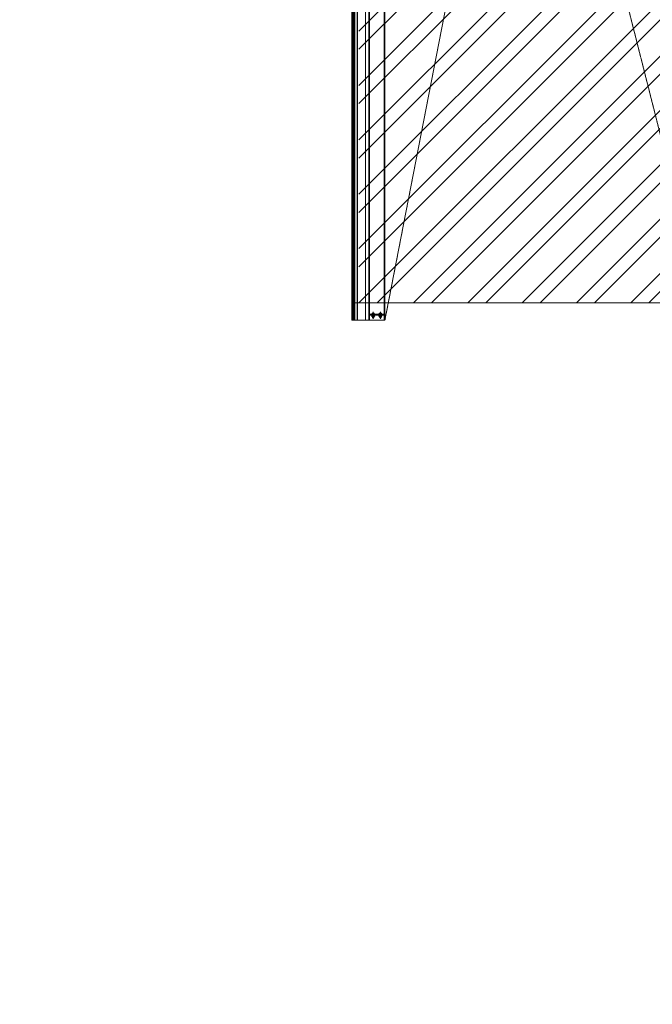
# Model space of a CAD drawing. Header units: inches. Extents: x -647532 to 3008597, y -136987 to 2557681.
# Tile 4 of 153: x 45921 to 53759, y 12200 to 24399. Entities that reach past the tile are written whole.
import ezdxf
from ezdxf import colors
from ezdxf.entities.mleader import LeaderData, LeaderLine
from ezdxf.enums import TextEntityAlignment as Align
from ezdxf.math import Vec2, Vec3

# ---------------------------------------------------------------- set-up
doc = ezdxf.new("R2010")
doc.units = ezdxf.units.IN
doc.header["$MEASUREMENT"] = 0
doc.linetypes.add('a_base _85_a_base _85_WEST PTB LVL 2 - FACADE$0$DASHED', pattern=[0.75, 0.5, -0.25])
doc.layers.add('ARCH', color=8, linetype='Continuous')
for name, color, linetype, lineweight in [('ELE', 8, 'Continuous', 5), ('FURN', 8, 'Continuous', 5), ('FURN-HATCH', 8, 'Continuous', 5), ('HAT', 8, 'Continuous', 5), ('YD-EXTERNAL 4', 8, 'Continuous', 5)]:
    doc.layers.add(name, color=color, linetype=linetype, lineweight=lineweight)
doc.styles.add('ARIAL', font='arial.ttf')
doc.styles.get("Standard").update_dxf_attribs({"font": 'arial.ttf'})

# ---------------------------------------------------------------- blocks, each defined once
blk = doc.blocks.new('_TagSlot')
at = {"color": 0, "linetype": 'ByBlock', "lineweight": -2, "transparency": 16777216}
for p, q in [((-4, 4), (4, 4)), ((-4, -4), (4, -4))]:
    blk.add_line(p, q, dxfattribs=at)
for centre, start, end in [((-4, 0), 90, 270), ((4, 0), 270, 90)]:
    blk.add_arc(centre, 4, start, end, dxfattribs=at)
at = {"layer": 'FURN', "color": 0, "transparency": 16777216, "style": 'ARIAL'}
blk.add_attdef('M-01', text='', height=2.5, dxfattribs=at).set_placement((0, -1.5), align=Align.CENTER)
blk = doc.blocks.new('_DotSmall')
at = {"color": 0, "linetype": 'ByBlock', "const_width": 0.5}
blk.add_lwpolyline([(-0.0625, 0, 1), (0.0625, 0, 1)], format="xyb", close=True, dxfattribs=at)
blk = doc.blocks.new('ARCH')
at = {"layer": 'HAT'}
h = blk.add_hatch(dxfattribs=at)
h.set_pattern_fill('ANSI32', color=256, scale=50)
h.set_pattern_definition([(45, (76894.55, 12639.06), (-336.7596, 336.7596), []), (45, (77119.05, 12639.06), (-336.7596, 336.7596), [])])
h.paths.add_polyline_path([(54520.606, 30779.057), (54520.606, 20892.366), (50121.851, 20892.366), (50121.851, 36450.363), (53690.606, 36450.363), (53690.606, 35062.363), (53955.606, 35062.363), (53955.606, 30779.057)])
at = {"layer": 'ELE'}
blk.add_lwpolyline([(54520.606, 20892.366), (50036.85, 20892.366), (50036.85, 36450.363), (53755.606, 36450.363), (53892.246, 30924.451), (54520.606, 30940.236)], close=True, dxfattribs=at)
at = {"layer": 'YD-EXTERNAL 4', "linetype": 'a_base _85_a_base _85_WEST PTB LVL 2 - FACADE$0$DASHED'}
for p, q in [((50445.61, 20674.366), (53605.606, 36912.366)), ((50445.61, 36450.363), (54385.606, 20892.366))]:
    blk.add_line(p, q, dxfattribs=at)
at = {"layer": 'YD-EXTERNAL 4', "linetype": 'Continuous'}
for p, q in [((50253.61, 28452.366), (50253.61, 20674.366)), ((50437.61, 28452.366), (50437.61, 20674.366)), ((50073.611, 24519.866), (50073.611, 20674.366)), ((50101.61, 24520.366), (50101.61, 20674.366)), ((50105.61, 24520.866), (50105.61, 20674.366)), ((50205.61, 24520.866), (50205.61, 20674.366)), ((50253.61, 20769.366), (50245.61, 20769.366)), ((50288.004, 20764.366), (50286.754, 20763.116)), ((50286.754, 20763.116), (50286.754, 20754.366)), ((50313.217, 20764.366), (50288.004, 20764.366)), ((50291.61, 20751.366), (50291.61, 20729.866)), ((50292.61, 20751.366), (50292.61, 20729.866)), ((50293.682, 20763.116), (50293.682, 20754.366)), ((50300.61, 20780.537), (50300.61, 20691.923)), ((50307.539, 20763.116), (50307.539, 20754.366)), ((50308.61, 20751.366), (50308.61, 20729.866)), ((50309.61, 20751.366), (50309.61, 20729.866)), ((50313.217, 20764.366), (50314.467, 20763.116)), ((50314.467, 20763.116), (50314.467, 20754.366)), ((50378.004, 20764.366), (50376.754, 20763.116)), ((50376.754, 20763.116), (50376.754, 20754.366)), ((50378.004, 20764.366), (50403.217, 20764.366)), ((50381.61, 20751.366), (50381.61, 20729.866)), ((50382.61, 20751.366), (50382.61, 20729.866)), ((50383.682, 20763.116), (50383.682, 20754.366)), ((50390.61, 20780.537), (50390.61, 20691.923)), ((50397.539, 20763.116), (50397.539, 20754.366)), ((50398.61, 20751.366), (50398.61, 20729.866)), ((50399.61, 20751.366), (50399.61, 20729.866)), ((50403.217, 20764.366), (50404.467, 20763.116)), ((50404.467, 20763.116), (50404.467, 20754.366)), ((50036.85, 20674.366), (50445.61, 20674.366)), ((50437.61, 20739.366), (50245.61, 20739.366)), ((50286.754, 20723.866), (50281.874, 20728.746)), ((50286.754, 20725.28), (50282.812, 20729.222)), ((50286.754, 20726.694), (50283.861, 20729.586)), ((50286.754, 20728.108), (50284.997, 20729.866)), ((50287.207, 20729.069), (50286.411, 20729.866)), ((50288.004, 20729.866), (50286.754, 20728.616)), ((50286.754, 20718.116), (50286.754, 20728.616)), ((50288.004, 20716.866), (50286.754, 20718.116)), ((50313.217, 20729.866), (50288.004, 20729.866)), ((50313.217, 20716.866), (50288.004, 20716.866)), ((50292.61, 20716.866), (50292.61, 20705.616)), ((50308.61, 20705.866), (50292.61, 20705.866)), ((50293.86, 20704.366), (50292.61, 20705.616)), ((50293.682, 20718.116), (50293.682, 20728.616)), ((50307.36, 20704.366), (50293.86, 20704.366)), ((50308.61, 20705.616), (50307.36, 20704.366)), ((50307.539, 20718.116), (50307.539, 20728.616)), ((50308.61, 20716.866), (50308.61, 20705.616)), ((50313.217, 20729.866), (50314.467, 20728.616)), ((50313.217, 20716.866), (50314.467, 20718.116)), ((50314.013, 20729.069), (50314.81, 20729.866)), ((50314.467, 20723.866), (50320.467, 20729.866)), ((50314.467, 20725.28), (50319.053, 20729.866)), ((50314.467, 20726.694), (50317.638, 20729.866)), ((50314.467, 20728.108), (50316.224, 20729.866)), ((50314.467, 20718.116), (50314.467, 20728.616)), ((50376.754, 20723.866), (50370.754, 20729.866)), ((50376.754, 20725.28), (50372.168, 20729.866)), ((50376.754, 20726.694), (50373.582, 20729.866)), ((50376.754, 20728.108), (50374.997, 20729.866)), ((50377.207, 20729.069), (50376.411, 20729.866)), ((50378.004, 20729.866), (50376.754, 20728.616)), ((50376.754, 20718.116), (50376.754, 20728.616)), ((50378.004, 20716.866), (50376.754, 20718.116)), ((50378.004, 20729.866), (50403.217, 20729.866)), ((50378.004, 20716.866), (50403.217, 20716.866)), ((50382.61, 20716.866), (50382.61, 20705.616)), ((50382.61, 20705.866), (50398.61, 20705.866)), ((50382.61, 20705.616), (50383.86, 20704.366)), ((50383.682, 20718.116), (50383.682, 20728.616)), ((50383.86, 20704.366), (50397.36, 20704.366)), ((50397.36, 20704.366), (50398.61, 20705.616)), ((50397.539, 20718.116), (50397.539, 20728.616)), ((50398.61, 20716.866), (50398.61, 20705.616)), ((50403.217, 20729.866), (50404.467, 20728.616)), ((50403.217, 20716.866), (50404.467, 20718.116)), ((50404.013, 20729.069), (50404.81, 20729.866)), ((50404.467, 20728.108), (50406.224, 20729.866)), ((50404.467, 20726.694), (50407.359, 20729.586)), ((50404.467, 20725.28), (50408.409, 20729.222)), ((50404.467, 20723.866), (50409.347, 20728.746)), ((50404.467, 20718.116), (50404.467, 20728.616))]:
    blk.add_line(p, q, dxfattribs=at)
at = {"layer": 'YD-EXTERNAL 4', "linetype": 'Continuous', "flags": 128}
for points in [[(50245.61, 20674.366), (50245.61, 28450.366), (50445.61, 28450.366), (50445.61, 20674.366)], [(50036.85, 20674.366), (50036.85, 24544.366), (50042.85, 24544.366), (50042.85, 20674.366)], [(50043.61, 20674.366), (50043.61, 24544.366), (50049.61, 24544.366), (50049.61, 20674.366)], [(50061.61, 20674.366), (50061.61, 24544.366), (50073.61, 24544.366)], [(50067.61, 24544.366), (50067.61, 20674.366)], [(50437.61, 20751.366), (50253.61, 20751.366)], [(50315.61, 20751.366), (50315.61, 20754.366), (50285.61, 20754.366), (50285.61, 20751.366)], [(50375.61, 20751.366), (50375.61, 20754.366), (50405.61, 20754.366), (50405.61, 20751.366)]]:
    blk.add_lwpolyline(points, dxfattribs=at)
at = {"layer": 'YD-EXTERNAL 4', "linetype": 'Continuous'}
for centre, radius, start, end in [((50290.218, 20758.941), 5.425, 50.3166596, 129.6833404), ((50300.61, 20744.541), 19.825, 69.5452205, 110.4547795), ((50311.003, 20758.941), 5.425, 50.3166596, 129.6833404), ((50380.218, 20758.941), 5.425, 50.3166596, 129.6833404), ((50390.61, 20744.541), 19.825, 69.5452205, 110.4547795), ((50401.003, 20758.941), 5.425, 50.3166596, 129.6833404), ((50290.218, 20724.441), 5.425, 50.3166596, 129.6833404), ((50290.218, 20722.291), 5.425, 230.3166596, 309.6833404), ((50300.61, 20710.041), 19.825, 69.5452205, 110.4547795), ((50300.61, 20736.691), 19.825, 249.5452205, 290.4547795), ((50311.003, 20724.441), 5.425, 50.3166596, 129.6833404), ((50311.003, 20722.291), 5.425, 230.3166596, 309.6833404), ((50380.218, 20724.441), 5.425, 50.3166596, 129.6833404), ((50380.218, 20722.291), 5.425, 230.3166596, 309.6833404), ((50390.61, 20710.041), 19.825, 69.5452205, 110.4547795), ((50390.61, 20736.691), 19.825, 249.5452205, 290.4547795), ((50401.003, 20724.441), 5.425, 50.3166596, 129.6833404), ((50401.003, 20722.291), 5.425, 230.3166596, 309.6833404)]:
    blk.add_arc(centre, radius, start, end, dxfattribs=at)
at = {"layer": 'FURN-HATCH', "linetype": 'Continuous'}
ml = blk.add_multileader_block('Standard', dxfattribs=at)
ml.set_content('_TagSlot', color=256, scale=-11.71875)
ml.set_attribute('M-01', 'VNR1', width=0)
ml.set_leader_properties(color=256, linetype='ByLayer', lineweight=-1)
ml.set_arrow_properties(name='DOTSMALL')
ml.build(insert=Vec2(0, 0))
ml.multileader.update_dxf_attribs({"dogleg_length": 115.809, "arrow_head_size": 28.235})
ctx = ml.context
ctx.base_point, ctx.char_height, ctx.arrow_head_size, ctx.landing_gap_size, ctx.plane_origin = Vec3(101476.346, 52296.962), 200, 28.235, 4, Vec3(100757.024, 52076.672)
notes = []
notes.append((ctx, [(0, (0, 0, 0), (0, 0), (1, 0), 1, [])]))
ctx.block.insert, ctx.block.rotation, ctx.block.scale = Vec3(101570.096, 52296.962), 3.141592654, Vec3(-11.71875, 11.71875, 11.71875)
ml = blk.add_multileader_block('Standard', dxfattribs=at)
ml.set_content('_TagSlot', color=256, scale=-11.71875)
ml.set_attribute('M-01', 'VNR1', width=0)
ml.set_leader_properties(color=256, linetype='ByLayer', lineweight=-1)
ml.set_arrow_properties(name='DOTSMALL')
ml.build(insert=Vec2(0, 0))
ml.multileader.update_dxf_attribs({"dogleg_length": 115.809, "arrow_head_size": 28.235})
ctx = ml.context
ctx.base_point, ctx.char_height, ctx.arrow_head_size, ctx.landing_gap_size, ctx.plane_origin = Vec3(97954.669, 52254.917), 200, 28.235, 4, Vec3(97235.347, 52034.627)
notes.append((ctx, [(0, (0, 0, 0), (0, 0), (1, 0), 1, [])]))
ctx.block.insert, ctx.block.rotation, ctx.block.scale = Vec3(98048.419, 52254.917), 3.141592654, Vec3(-11.71875, 11.71875, 11.71875)
ml = blk.add_multileader_block('Standard', dxfattribs=at)
ml.set_content('_TagSlot', color=256, scale=-11.71875)
ml.set_attribute('M-01', 'VNR1', width=0)
ml.set_leader_properties(color=256, linetype='ByLayer', lineweight=-1)
ml.set_arrow_properties(name='DOTSMALL')
ml.build(insert=Vec2(0, 0))
ml.multileader.update_dxf_attribs({"dogleg_length": 115.809, "arrow_head_size": 28.235})
ctx = ml.context
ctx.base_point, ctx.char_height, ctx.arrow_head_size, ctx.landing_gap_size, ctx.plane_origin = Vec3(99751.234, 51693.272), 200, 28.235, 4, Vec3(99031.911, 51472.982)
notes.append((ctx, [(0, (0, 0, 0), (0, 0), (1, 0), 1, [])]))
ctx.block.insert, ctx.block.rotation, ctx.block.scale = Vec3(99844.984, 51693.272), 3.141592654, Vec3(-11.71875, 11.71875, 11.71875)
for ctx, leaders in notes:
    for number, flags, end, landing, length, lines in leaders:
        leader = LeaderData()
        leader.index, (leader.has_last_leader_line, leader.has_dogleg_vector, leader.attachment_direction) = number, flags
        leader.last_leader_point, leader.dogleg_vector, leader.dogleg_length = Vec3(end), Vec3(landing), length
        for number, points, colour, breaks in lines:
            line = LeaderLine()
            line.index, line.vertices, line.color, line.breaks = number, Vec3.list(points), colors.encode_raw_color(colour), breaks
            leader.lines.append(line)
        ctx.leaders.append(leader)

msp = doc.modelspace()

# ---------------------------------------------------------------- block references
at = {"layer": 'ARCH'}
msp.add_blockref('ARCH', (0, 0), dxfattribs=at)

doc.saveas('drawing.dxf')
